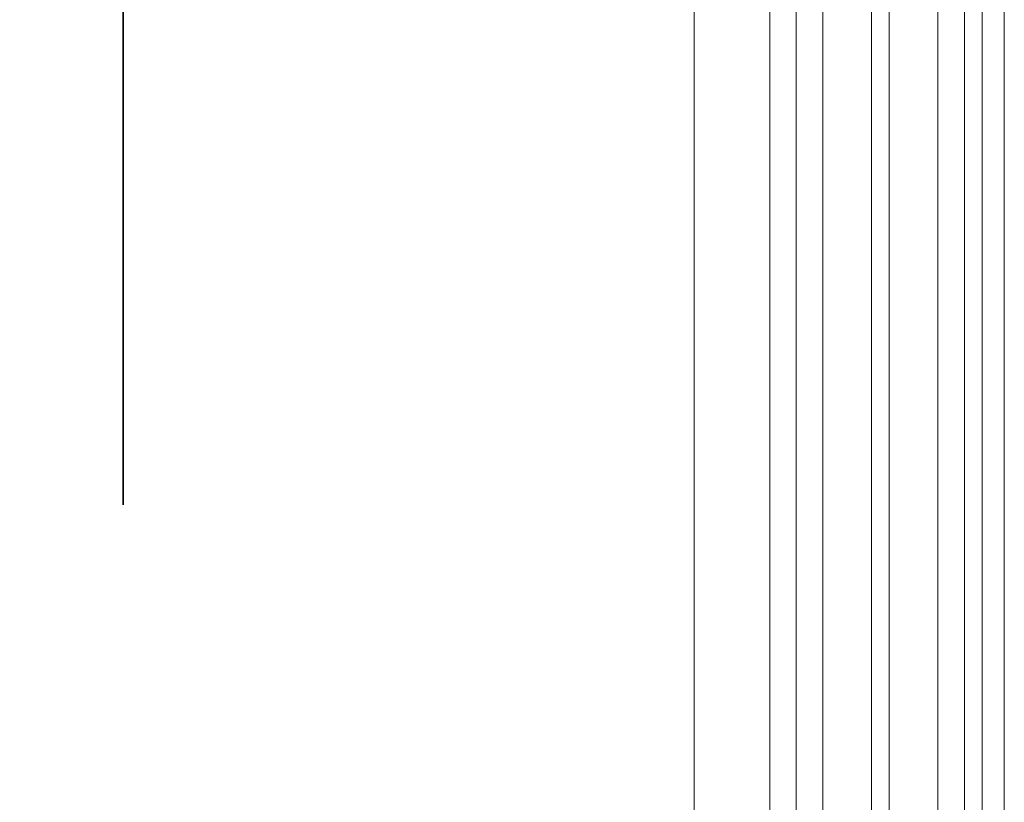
# Model space of a CAD drawing. Header units: centimetres. Extents: x -1737 to 22393, y -8842 to 3838.
# Tile 82 of 167: x -589 to -567, y 1487 to 1505. Entities that reach past the tile are written whole.
import ezdxf

# ---------------------------------------------------------------- set-up
doc = ezdxf.new("R2010")
doc.units = ezdxf.units.CM
doc.linetypes.add('Dash', pattern=[60, 30, -30])
doc.linetypes.add('Hidden', pattern=[71.4375, 47.625, -23.8125])
for name, color, linetype, lineweight in [('A-DETL', 90, 'Continuous', 9), ('A-DETL-GENF', 92, 'Continuous', 9), ('A-DOOR', 31, 'Continuous', 13), ('A-DOOR-HDLN', 31, 'Continuous', 13)]:
    doc.layers.add(name, color=color, linetype=linetype, lineweight=lineweight)

# ---------------------------------------------------------------- blocks, each defined once
blk = doc.blocks.new('Schueco_FWS_ADS-70-HD_inw_Family-01 - FWS SI insert unit-2308021-3_piętro I __3_90 m_ - stan projektowany')
at = {"layer": 'A-DETL-GENF'}
for p, q in [((-48.75, 6.1), (48.75, 6.1)), ((27.75, 4.396), (-27.75, 4.396)), ((27.75, 3.8), (-27.75, 3.8)), ((27.75, 3.2), (-27.75, 3.2)), ((27.75, 2.1), (-27.75, 2.1)), ((27.75, 1.7), (-27.75, 1.7)), ((27.75, 0.6), (-27.75, 0.6)), ((27.75, 0), (-27.75, 0)), ((27.75, -0.4), (-27.75, -0.4)), ((47.85, -0.9), (-47.85, -0.9))]:
    blk.add_line(p, q, dxfattribs=at)
at = {"layer": 'A-DOOR-HDLN', "linetype": 'Dash', "lineweight": 9}
blk.add_arc((-46.25, 7.1), 91.094, 0, 90, dxfattribs=at)

msp = doc.modelspace()

# ---------------------------------------------------------------- linework, layer by layer
at = {"layer": 'A-DETL', "linetype": 'Hidden', "lineweight": 35}
msp.add_line((-586.623, 1827.326), (-586.623, 1391.326), dxfattribs=at)

# ---------------------------------------------------------------- block references
at = {"layer": 'A-DOOR', "rotation": 90.0000000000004}
msp.add_blockref('Schueco_FWS_ADS-70-HD_inw_Family-01 - FWS SI insert unit-2308021-3_piętro I __3_90 m_ - stan projektowany', (-567.623, 1479.076), dxfattribs=at)

doc.saveas('drawing.dxf')
